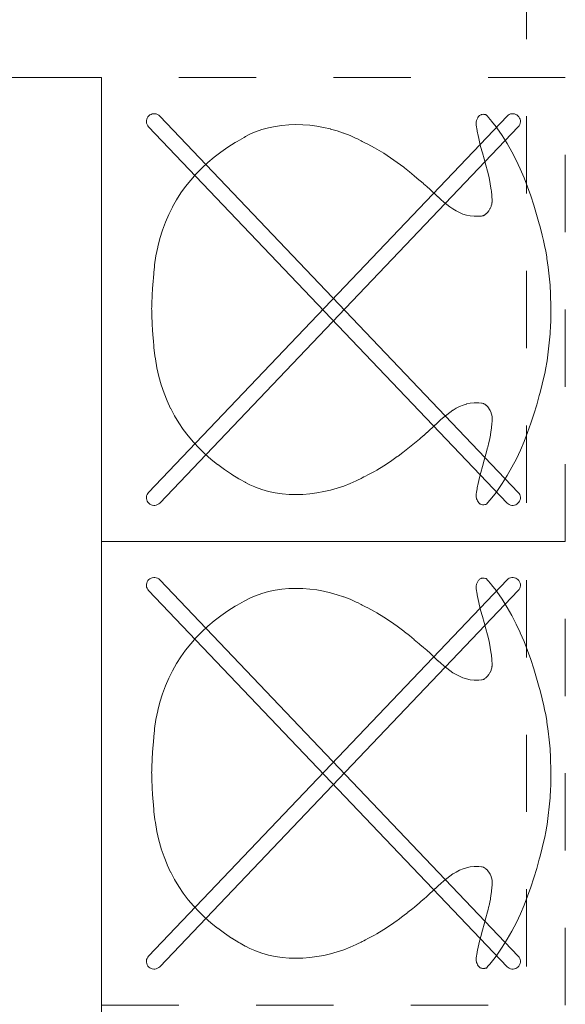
# Model space of a CAD drawing. Header units: metres. Extents: x -45.2 to 14.3, y -31.8 to 10.2.
# Tile 118 of 152: x -10.1 to -9.4, y -10.8 to -9.5. Entities that reach past the tile are written whole.
import ezdxf

# ---------------------------------------------------------------- set-up
doc = ezdxf.new("R2010")
doc.units = ezdxf.units.M
doc.header["$LTSCALE"] = 0.05
doc.linetypes.add('gestrichelt - 01', pattern=[2, 1, -1])
doc.linetypes.add('Raster 01', pattern=[2, 1, -1])
for name, color, linetype, lineweight, true_color in [('AV1-Bewegungsfläche', 7, 'gestrichelt - 01', 9, 0xd9d9d9), ('AV1-Einrichtung', 7, 'Continuous', 9, 0xa6a6a6), ('AV1-Raster', 7, 'Raster 01', 9, 0xa6a6a6)]:
    doc.layers.add(name, color=color, linetype=linetype, lineweight=lineweight, true_color=true_color)

msp = doc.modelspace()

# ---------------------------------------------------------------- linework, layer by layer
at = {"layer": 'AV1-Bewegungsfläche'}
for points in [[(-10, -9.6), (-10, -10.2), (-9.4, -10.2), (-9.4, -9.6)], [(-10, -10.2), (-10, -10.8), (-9.4, -10.8), (-9.4, -10.2)]]:
    msp.add_lwpolyline(points, close=True, dxfattribs=at)
at = {"layer": 'AV1-Einrichtung'}
for points in [[(-11.6, -12), (-11.6, -9.6), (-10, -9.6), (-10, -12)], [(-9.4608, -9.6635), (-9.4598, -9.6622), (-9.4589, -9.6606), (-9.4584, -9.659), (-9.4581, -9.6573), (-9.4581, -9.6555), (-9.4585, -9.6538), (-9.4591, -9.6522), (-9.46, -9.6507), (-9.4612, -9.6494), (-9.4612, -9.6494), (-9.4626, -9.6483), (-9.4641, -9.6475), (-9.4657, -9.6469), (-9.4675, -9.6467), (-9.4692, -9.6467), (-9.4709, -9.647), (-9.4725, -9.6477), (-9.474, -9.6486), (-9.4753, -9.6497), (-9.9392, -10.1365), (-9.9392, -10.1365), (-9.9402, -10.1378), (-9.9411, -10.1394), (-9.9416, -10.141), (-9.9419, -10.1427), (-9.9419, -10.1445), (-9.9415, -10.1462), (-9.9409, -10.1478), (-9.94, -10.1493), (-9.9388, -10.1506), (-9.9388, -10.1506), (-9.9374, -10.1517), (-9.9359, -10.1525), (-9.9343, -10.1531), (-9.9325, -10.1533), (-9.9308, -10.1533), (-9.9291, -10.153), (-9.9275, -10.1523), (-9.926, -10.1514), (-9.9247, -10.1503)], [(-9.4753, -10.1503), (-9.474, -10.1514), (-9.4725, -10.1523), (-9.4709, -10.153), (-9.4692, -10.1533), (-9.4675, -10.1533), (-9.4657, -10.1531), (-9.4641, -10.1525), (-9.4626, -10.1517), (-9.4612, -10.1506), (-9.4612, -10.1506), (-9.46, -10.1493), (-9.4591, -10.1478), (-9.4585, -10.1462), (-9.4581, -10.1445), (-9.4581, -10.1427), (-9.4584, -10.141), (-9.4589, -10.1394), (-9.4598, -10.1378), (-9.4608, -10.1365), (-9.9247, -9.6497), (-9.9247, -9.6497), (-9.926, -9.6486), (-9.9275, -9.6477), (-9.9291, -9.647), (-9.9308, -9.6467), (-9.9325, -9.6467), (-9.9343, -9.6469), (-9.9343, -9.6469), (-9.9359, -9.6475), (-9.9374, -9.6483), (-9.9388, -9.6494), (-9.94, -9.6507), (-9.9409, -9.6522), (-9.9415, -9.6538), (-9.9415, -9.6538), (-9.9419, -9.6555), (-9.9419, -9.6573), (-9.9416, -9.659), (-9.9411, -9.6606), (-9.9402, -9.6622), (-9.9392, -9.6635)], [(-9.9349, -9.9014), (-9.9349, -9.9029), (-9.9349, -9.9076), (-9.9349, -9.9076), (-9.9345, -9.9186), (-9.934, -9.9273), (-9.934, -9.9273), (-9.9332, -9.9369), (-9.9328, -9.9409), (-9.9328, -9.9409), (-9.9326, -9.9424), (-9.9326, -9.9424), (-9.9324, -9.9455), (-9.9321, -9.9493), (-9.9321, -9.9493), (-9.9309, -9.96), (-9.9303, -9.9638), (-9.9303, -9.9638), (-9.9283, -9.9753), (-9.9283, -9.9754), (-9.9283, -9.9754), (-9.9258, -9.9866), (-9.9257, -9.9867), (-9.9257, -9.9867), (-9.9227, -9.9974), (-9.9227, -9.9975), (-9.9227, -9.9975), (-9.9191, -10.008), (-9.9191, -10.008), (-9.9191, -10.008), (-9.9151, -10.0181), (-9.9151, -10.0182), (-9.9151, -10.0182), (-9.9106, -10.0279), (-9.9105, -10.0279), (-9.9105, -10.0279), (-9.9056, -10.0373), (-9.9055, -10.0374), (-9.9055, -10.0374), (-9.9001, -10.0464), (-9.9001, -10.0464), (-9.9001, -10.0464), (-9.8942, -10.0551), (-9.8942, -10.0551), (-9.8878, -10.0635), (-9.8878, -10.0635), (-9.881, -10.0716), (-9.881, -10.0716), (-9.881, -10.0716), (-9.8738, -10.0793), (-9.8738, -10.0793), (-9.8738, -10.0793), (-9.8662, -10.0867), (-9.8662, -10.0867), (-9.8662, -10.0867), (-9.8582, -10.0938), (-9.8582, -10.0938), (-9.8582, -10.0938), (-9.8498, -10.1005), (-9.8497, -10.1005), (-9.8497, -10.1005), (-9.841, -10.107), (-9.8409, -10.107), (-9.8409, -10.107), (-9.8318, -10.1131), (-9.8316, -10.1132), (-9.8316, -10.1132), (-9.8223, -10.1189), (-9.8208, -10.1198), (-9.8208, -10.1198), (-9.8142, -10.1235), (-9.8138, -10.1237), (-9.8138, -10.1237), (-9.8079, -10.1267), (-9.8079, -10.1267), (-9.8018, -10.1294), (-9.8008, -10.1298), (-9.8008, -10.1298), (-9.7924, -10.1328), (-9.7924, -10.1328), (-9.7924, -10.1328), (-9.7839, -10.1352), (-9.7839, -10.1352), (-9.7839, -10.1352), (-9.7752, -10.137), (-9.7752, -10.137), (-9.7752, -10.137), (-9.7664, -10.1383), (-9.7664, -10.1383), (-9.7664, -10.1383), (-9.7574, -10.1391), (-9.7574, -10.1391), (-9.7574, -10.1391), (-9.7484, -10.1393), (-9.7484, -10.1393), (-9.7484, -10.1393), (-9.7394, -10.1391), (-9.7394, -10.1391), (-9.7394, -10.1391), (-9.7304, -10.1384), (-9.7304, -10.1384), (-9.7304, -10.1384), (-9.7214, -10.1372), (-9.7214, -10.1372), (-9.7214, -10.1372), (-9.7125, -10.1356), (-9.7125, -10.1356), (-9.7125, -10.1356), (-9.7037, -10.1336), (-9.7037, -10.1336), (-9.7037, -10.1336), (-9.6951, -10.1311), (-9.6951, -10.1311), (-9.6951, -10.1311), (-9.6866, -10.1283), (-9.6866, -10.1283), (-9.6866, -10.1283), (-9.6784, -10.1251), (-9.6784, -10.1251), (-9.6784, -10.1251), (-9.6704, -10.1215), (-9.6689, -10.1208), (-9.6689, -10.1208), (-9.6641, -10.1184), (-9.6627, -10.1176), (-9.6627, -10.1176), (-9.6608, -10.1166), (-9.6608, -10.1166), (-9.6583, -10.1154), (-9.6553, -10.1139), (-9.6553, -10.1139), (-9.6468, -10.1094), (-9.6439, -10.1077), (-9.6439, -10.1077), (-9.6348, -10.1022), (-9.6348, -10.1022), (-9.6348, -10.1022), (-9.626, -10.0964), (-9.626, -10.0964), (-9.6174, -10.0903), (-9.6164, -10.0896), (-9.6164, -10.0896), (-9.61, -10.0848), (-9.61, -10.0848), (-9.6038, -10.0799), (-9.6037, -10.0798), (-9.6037, -10.0798), (-9.5974, -10.0747), (-9.5953, -10.073), (-9.5953, -10.073), (-9.5888, -10.0676), (-9.5879, -10.0668), (-9.5879, -10.0668), (-9.5833, -10.0629), (-9.5831, -10.0628), (-9.5831, -10.0628), (-9.579, -10.0592), (-9.5787, -10.0589), (-9.5787, -10.0589), (-9.5752, -10.0557), (-9.5752, -10.0557), (-9.5717, -10.0524), (-9.5717, -10.0524), (-9.5717, -10.0524), (-9.5682, -10.0491), (-9.5681, -10.0491), (-9.5681, -10.0491), (-9.5646, -10.0457), (-9.5645, -10.0457), (-9.5645, -10.0457), (-9.5609, -10.0424), (-9.5609, -10.0424), (-9.5609, -10.0424), (-9.5571, -10.0391), (-9.5571, -10.0391), (-9.5571, -10.0391), (-9.5533, -10.036), (-9.5532, -10.036), (-9.5532, -10.036), (-9.5493, -10.033), (-9.5493, -10.033), (-9.5493, -10.033), (-9.5453, -10.0302), (-9.5452, -10.0302), (-9.5452, -10.0302), (-9.5411, -10.0277), (-9.5411, -10.0277), (-9.5411, -10.0277), (-9.5368, -10.0255), (-9.5368, -10.0255), (-9.5368, -10.0255), (-9.5323, -10.0236), (-9.5323, -10.0236), (-9.5277, -10.0222), (-9.5277, -10.0221), (-9.5277, -10.0221), (-9.5229, -10.0211), (-9.5229, -10.0211), (-9.5229, -10.0211), (-9.518, -10.0206), (-9.518, -10.0206), (-9.518, -10.0206), (-9.5129, -10.0206), (-9.5119, -10.0206), (-9.5119, -10.0206), (-9.5085, -10.021), (-9.5076, -10.0211), (-9.5076, -10.0211), (-9.5062, -10.0214), (-9.5062, -10.0214), (-9.5058, -10.0215), (-9.5057, -10.0215), (-9.5057, -10.0215), (-9.5052, -10.0218), (-9.505, -10.0219), (-9.505, -10.0219), (-9.5043, -10.0223), (-9.504, -10.0225), (-9.504, -10.0225), (-9.5027, -10.0235), (-9.5024, -10.0238), (-9.5024, -10.0238), (-9.5008, -10.0255), (-9.5007, -10.0256), (-9.5007, -10.0256), (-9.499, -10.0278), (-9.4989, -10.0279), (-9.4989, -10.0279), (-9.4974, -10.0305), (-9.4973, -10.0306), (-9.4973, -10.0306), (-9.496, -10.0336), (-9.4959, -10.034), (-9.4959, -10.034), (-9.4951, -10.0365), (-9.495, -10.0371), (-9.495, -10.0371), (-9.4948, -10.0384), (-9.4947, -10.0386), (-9.4947, -10.0386), (-9.4946, -10.0395), (-9.4946, -10.0395), (-9.4947, -10.0417), (-9.4947, -10.0422), (-9.4947, -10.0422), (-9.4948, -10.0454), (-9.4949, -10.047), (-9.4949, -10.047), (-9.4955, -10.0534), (-9.4958, -10.0555), (-9.4958, -10.0555), (-9.4967, -10.0617), (-9.4969, -10.0627), (-9.4969, -10.0627), (-9.4977, -10.0668), (-9.4977, -10.0668), (-9.4986, -10.0709), (-9.4988, -10.0719), (-9.4988, -10.0719), (-9.5003, -10.078), (-9.5005, -10.079), (-9.5005, -10.079), (-9.5027, -10.087), (-9.5027, -10.087), (-9.5049, -10.095), (-9.5049, -10.095), (-9.5072, -10.103), (-9.5072, -10.103), (-9.5094, -10.111), (-9.5094, -10.111), (-9.5094, -10.111), (-9.5115, -10.119), (-9.5115, -10.119), (-9.5115, -10.119), (-9.5132, -10.1272), (-9.5134, -10.1282), (-9.5134, -10.1282), (-9.5145, -10.1344), (-9.5147, -10.136), (-9.5147, -10.136), (-9.5151, -10.1391), (-9.5152, -10.1397), (-9.5152, -10.1397), (-9.5154, -10.1418), (-9.5154, -10.1418), (-9.5153, -10.1423), (-9.5152, -10.1427), (-9.5152, -10.1427), (-9.5149, -10.1441), (-9.5147, -10.1447), (-9.5147, -10.1447), (-9.5142, -10.1462), (-9.5142, -10.1462), (-9.5142, -10.1462), (-9.5136, -10.1476), (-9.5136, -10.1476), (-9.5136, -10.1476), (-9.5128, -10.1489), (-9.5128, -10.1489), (-9.5128, -10.1489), (-9.5119, -10.15), (-9.5119, -10.15), (-9.5115, -10.1505), (-9.5109, -10.1509), (-9.5106, -10.1512), (-9.5106, -10.1512), (-9.51, -10.1516), (-9.5094, -10.1519), (-9.5094, -10.1519), (-9.5081, -10.1523), (-9.508, -10.1523), (-9.508, -10.1523), (-9.5073, -10.1525), (-9.5066, -10.1526), (-9.5063, -10.1526), (-9.5063, -10.1526), (-9.5052, -10.1525), (-9.5052, -10.1525), (-9.504, -10.1524), (-9.5039, -10.1523), (-9.5039, -10.1523), (-9.5029, -10.1521), (-9.5028, -10.1521), (-9.5028, -10.1521), (-9.5021, -10.1519), (-9.5021, -10.1519), (-9.5001, -10.1496), (-9.4976, -10.1467), (-9.4976, -10.1467), (-9.4909, -10.1383), (-9.4886, -10.1352), (-9.4886, -10.1352), (-9.4816, -10.1251), (-9.4816, -10.1251), (-9.475, -10.1147), (-9.475, -10.1147), (-9.469, -10.1041), (-9.469, -10.1041), (-9.469, -10.1041), (-9.4633, -10.0931), (-9.4633, -10.0931), (-9.4633, -10.0931), (-9.4581, -10.082), (-9.4581, -10.0819), (-9.4581, -10.0819), (-9.4532, -10.0705), (-9.4532, -10.0705), (-9.4532, -10.0705), (-9.4487, -10.0589), (-9.4487, -10.0589), (-9.4487, -10.0589), (-9.4445, -10.0471), (-9.4445, -10.0471), (-9.4445, -10.0471), (-9.4406, -10.0352), (-9.4406, -10.0352), (-9.4406, -10.0352), (-9.437, -10.0231), (-9.437, -10.0231), (-9.437, -10.0231), (-9.4336, -10.011), (-9.4326, -10.0072), (-9.4326, -10.0072), (-9.4299, -9.9964), (-9.4289, -9.9926), (-9.4289, -9.9926), (-9.4282, -9.9895), (-9.4262, -9.9806), (-9.4262, -9.9806), (-9.4256, -9.9777), (-9.4252, -9.9756), (-9.4252, -9.9756), (-9.424, -9.9684), (-9.4236, -9.9663), (-9.4236, -9.9663), (-9.422, -9.9547), (-9.422, -9.9547), (-9.422, -9.9547), (-9.4207, -9.9432), (-9.4207, -9.9432), (-9.4207, -9.9432), (-9.4197, -9.9316), (-9.4197, -9.9316), (-9.4191, -9.9201), (-9.4189, -9.9165), (-9.4189, -9.9165), (-9.4187, -9.9064), (-9.4187, -9.9028), (-9.4187, -9.9028), (-9.4186, -9.8999), (-9.4187, -9.9001), (-9.4187, -9.9001), (-9.4187, -9.8972), (-9.4188, -9.8936), (-9.4188, -9.8936), (-9.419, -9.8835), (-9.4192, -9.8799), (-9.4192, -9.8799), (-9.4198, -9.8684), (-9.4198, -9.8684), (-9.4208, -9.8568), (-9.4208, -9.8568), (-9.4208, -9.8568), (-9.4221, -9.8453), (-9.4221, -9.8453), (-9.4221, -9.8453), (-9.4237, -9.8338), (-9.4241, -9.8316), (-9.4241, -9.8316), (-9.4253, -9.8244), (-9.4257, -9.8223), (-9.4257, -9.8223), (-9.4263, -9.8194), (-9.4283, -9.8105), (-9.4283, -9.8105), (-9.429, -9.8074), (-9.4299, -9.8036), (-9.4299, -9.8036), (-9.4327, -9.7928), (-9.4337, -9.789), (-9.4337, -9.789), (-9.4371, -9.7769), (-9.4371, -9.7769), (-9.4371, -9.7769), (-9.4407, -9.7648), (-9.4407, -9.7648), (-9.4407, -9.7648), (-9.4446, -9.7529), (-9.4446, -9.7529), (-9.4446, -9.7529), (-9.4488, -9.7411), (-9.4488, -9.7411), (-9.4488, -9.7411), (-9.4533, -9.7295), (-9.4533, -9.7295), (-9.4533, -9.7295), (-9.4582, -9.7181), (-9.4582, -9.718), (-9.4582, -9.718), (-9.4634, -9.7069), (-9.4634, -9.7069), (-9.4634, -9.7069), (-9.4691, -9.6959), (-9.4691, -9.6959), (-9.4691, -9.6959), (-9.4751, -9.6853), (-9.4751, -9.6853), (-9.4817, -9.6749), (-9.4817, -9.6749), (-9.4887, -9.6648), (-9.4896, -9.6636), (-9.4896, -9.6636), (-9.4953, -9.6563), (-9.4967, -9.6545), (-9.4967, -9.6545), (-9.4997, -9.651), (-9.5002, -9.6504), (-9.5002, -9.6504), (-9.5022, -9.6481), (-9.5022, -9.6481), (-9.5029, -9.6479), (-9.5033, -9.6478), (-9.5033, -9.6478), (-9.5048, -9.6475), (-9.5053, -9.6475), (-9.5053, -9.6475), (-9.5064, -9.6474), (-9.5064, -9.6474), (-9.5074, -9.6475), (-9.5076, -9.6476), (-9.5076, -9.6476), (-9.5084, -9.6477), (-9.509, -9.648), (-9.5093, -9.648), (-9.5093, -9.648), (-9.5101, -9.6484), (-9.5108, -9.6489), (-9.5108, -9.6489), (-9.5115, -9.6495), (-9.5122, -9.6502), (-9.5122, -9.6502), (-9.5122, -9.6502), (-9.5133, -9.6517), (-9.5133, -9.6518), (-9.5133, -9.6518), (-9.5142, -9.6535), (-9.5142, -9.6536), (-9.5142, -9.6536), (-9.5149, -9.6555), (-9.515, -9.6559), (-9.515, -9.6559), (-9.5153, -9.6573), (-9.5154, -9.6577), (-9.5154, -9.6577), (-9.5155, -9.6582), (-9.5155, -9.6582), (-9.5153, -9.6603), (-9.5152, -9.6609), (-9.5152, -9.6609), (-9.5148, -9.664), (-9.5146, -9.6656), (-9.5146, -9.6656), (-9.5135, -9.6718), (-9.5133, -9.6728), (-9.5133, -9.6728), (-9.5116, -9.681), (-9.5116, -9.681), (-9.5116, -9.681), (-9.5095, -9.6891), (-9.5095, -9.6891), (-9.5095, -9.6891), (-9.5073, -9.6971), (-9.5073, -9.6971), (-9.505, -9.705), (-9.505, -9.705), (-9.5028, -9.713), (-9.5028, -9.713), (-9.5006, -9.721), (-9.5006, -9.721), (-9.5006, -9.721), (-9.4987, -9.7291), (-9.4987, -9.7291), (-9.4987, -9.7291), (-9.497, -9.7373), (-9.497, -9.7373), (-9.497, -9.7373), (-9.4957, -9.7456), (-9.4956, -9.7466), (-9.4956, -9.7466), (-9.495, -9.753), (-9.4949, -9.7546), (-9.4949, -9.7546), (-9.4948, -9.7578), (-9.4948, -9.7584), (-9.4948, -9.7584), (-9.4947, -9.7605), (-9.4947, -9.7605), (-9.4948, -9.7614), (-9.4949, -9.7616), (-9.4949, -9.7616), (-9.4951, -9.7629), (-9.4952, -9.7635), (-9.4952, -9.7635), (-9.496, -9.766), (-9.4961, -9.7665), (-9.4961, -9.7665), (-9.4974, -9.7694), (-9.4975, -9.7695), (-9.4975, -9.7695), (-9.499, -9.7721), (-9.4991, -9.7722), (-9.4991, -9.7722), (-9.5008, -9.7744), (-9.501, -9.7747), (-9.501, -9.7747), (-9.5024, -9.776), (-9.5026, -9.7763), (-9.5026, -9.7763), (-9.5035, -9.777), (-9.5035, -9.7771), (-9.5035, -9.7771), (-9.5043, -9.7776), (-9.5044, -9.7777), (-9.5044, -9.7777), (-9.5051, -9.7781), (-9.5053, -9.7782), (-9.5053, -9.7782), (-9.5058, -9.7785), (-9.5059, -9.7785), (-9.5059, -9.7785), (-9.5063, -9.7786), (-9.5063, -9.7786), (-9.5077, -9.7789), (-9.5086, -9.779), (-9.5086, -9.779), (-9.512, -9.7794), (-9.513, -9.7794), (-9.513, -9.7794), (-9.5181, -9.7794), (-9.5181, -9.7794), (-9.5181, -9.7794), (-9.523, -9.7789), (-9.5231, -9.7789), (-9.5231, -9.7789), (-9.5278, -9.7779), (-9.5278, -9.7778), (-9.5278, -9.7778), (-9.5324, -9.7764), (-9.5324, -9.7764), (-9.5369, -9.7745), (-9.5369, -9.7745), (-9.5412, -9.7723), (-9.5412, -9.7723), (-9.5412, -9.7723), (-9.5454, -9.7698), (-9.5454, -9.7698), (-9.5454, -9.7698), (-9.5494, -9.767), (-9.5494, -9.767), (-9.5494, -9.767), (-9.5534, -9.764), (-9.5534, -9.764), (-9.5534, -9.764), (-9.5572, -9.7609), (-9.5572, -9.7609), (-9.5572, -9.7609), (-9.561, -9.7576), (-9.561, -9.7576), (-9.561, -9.7576), (-9.5646, -9.7543), (-9.5647, -9.7543), (-9.5647, -9.7543), (-9.5683, -9.7509), (-9.5683, -9.7509), (-9.5683, -9.7509), (-9.5718, -9.7476), (-9.5718, -9.7476), (-9.5718, -9.7476), (-9.5753, -9.7443), (-9.5753, -9.7443), (-9.5788, -9.7411), (-9.5791, -9.7408), (-9.5791, -9.7408), (-9.5833, -9.7372), (-9.5834, -9.7371), (-9.5834, -9.7371), (-9.588, -9.7332), (-9.589, -9.7324), (-9.589, -9.7324), (-9.5954, -9.7271), (-9.5954, -9.727), (-9.5954, -9.727), (-9.6017, -9.7219), (-9.6017, -9.7219), (-9.6081, -9.7168), (-9.6091, -9.716), (-9.6091, -9.716), (-9.6175, -9.7097), (-9.6175, -9.7097), (-9.6175, -9.7097), (-9.6261, -9.7036), (-9.6261, -9.7036), (-9.6349, -9.6978), (-9.6349, -9.6978), (-9.6349, -9.6978), (-9.644, -9.6924), (-9.6469, -9.6906), (-9.6469, -9.6906), (-9.6554, -9.6861), (-9.6584, -9.6846), (-9.6584, -9.6846), (-9.6609, -9.6834), (-9.6609, -9.6834), (-9.6628, -9.6824), (-9.6642, -9.6816), (-9.6642, -9.6816), (-9.669, -9.6792), (-9.6705, -9.6785), (-9.6705, -9.6785), (-9.6785, -9.6749), (-9.6785, -9.6749), (-9.6785, -9.6749), (-9.6867, -9.6717), (-9.6868, -9.6717), (-9.6868, -9.6717), (-9.6952, -9.6689), (-9.6952, -9.6689), (-9.6952, -9.6689), (-9.7038, -9.6665), (-9.7038, -9.6664), (-9.7038, -9.6664), (-9.7126, -9.6644), (-9.7126, -9.6644), (-9.7126, -9.6644), (-9.7215, -9.6628), (-9.7215, -9.6628), (-9.7215, -9.6628), (-9.7305, -9.6616), (-9.7305, -9.6616), (-9.7305, -9.6616), (-9.7395, -9.6609), (-9.7395, -9.6609), (-9.7395, -9.6609), (-9.7485, -9.6607), (-9.7486, -9.6607), (-9.7486, -9.6607), (-9.7575, -9.6609), (-9.7576, -9.6609), (-9.7576, -9.6609), (-9.7665, -9.6617), (-9.7665, -9.6617), (-9.7665, -9.6617), (-9.7753, -9.663), (-9.7753, -9.663), (-9.7753, -9.663), (-9.784, -9.6648), (-9.784, -9.6648), (-9.784, -9.6648), (-9.7925, -9.6672), (-9.7925, -9.6672), (-9.7925, -9.6672), (-9.8009, -9.6702), (-9.8019, -9.6706), (-9.8019, -9.6706), (-9.808, -9.6733), (-9.808, -9.6733), (-9.8139, -9.6763), (-9.8155, -9.6772), (-9.8155, -9.6772), (-9.8245, -9.6824), (-9.8271, -9.6839), (-9.8271, -9.6839), (-9.8364, -9.6899), (-9.8365, -9.6899), (-9.8365, -9.6899), (-9.8455, -9.6962), (-9.8455, -9.6962), (-9.8455, -9.6962), (-9.8541, -9.7028), (-9.8541, -9.7028), (-9.8541, -9.7028), (-9.8623, -9.7097), (-9.8624, -9.7097), (-9.8624, -9.7097), (-9.8702, -9.717), (-9.8702, -9.717), (-9.8702, -9.717), (-9.8776, -9.7245), (-9.8776, -9.7245), (-9.8776, -9.7245), (-9.8846, -9.7324), (-9.8846, -9.7324), (-9.8912, -9.7406), (-9.8912, -9.7406), (-9.8973, -9.7492), (-9.8973, -9.7492), (-9.8973, -9.7492), (-9.903, -9.7581), (-9.903, -9.7581), (-9.903, -9.7581), (-9.9082, -9.7673), (-9.9082, -9.7674), (-9.9082, -9.7674), (-9.913, -9.7769), (-9.913, -9.777), (-9.913, -9.777), (-9.9173, -9.7869), (-9.9173, -9.7869), (-9.9173, -9.7869), (-9.9211, -9.7972), (-9.9211, -9.7973), (-9.9211, -9.7973), (-9.9244, -9.8079), (-9.9244, -9.808), (-9.9244, -9.808), (-9.9272, -9.8189), (-9.9272, -9.8191), (-9.9272, -9.8191), (-9.9295, -9.8304), (-9.9295, -9.8305), (-9.9295, -9.8305), (-9.9313, -9.8422), (-9.9316, -9.8446), (-9.9316, -9.8446), (-9.9323, -9.8522), (-9.9325, -9.8545), (-9.9325, -9.8545), (-9.9327, -9.8576), (-9.9327, -9.8576), (-9.9329, -9.8591), (-9.9333, -9.8631), (-9.9333, -9.8631), (-9.9341, -9.8727), (-9.9346, -9.8815), (-9.9346, -9.8815), (-9.935, -9.8924), (-9.935, -9.8971), (-9.935, -9.8971), (-9.9351, -9.8986)], [(-9.4608, -10.2635), (-9.4598, -10.2622), (-9.4589, -10.2606), (-9.4584, -10.259), (-9.4581, -10.2573), (-9.4581, -10.2555), (-9.4585, -10.2538), (-9.4591, -10.2522), (-9.46, -10.2507), (-9.4612, -10.2494), (-9.4612, -10.2494), (-9.4626, -10.2483), (-9.4641, -10.2475), (-9.4657, -10.2469), (-9.4675, -10.2467), (-9.4692, -10.2467), (-9.4709, -10.247), (-9.4725, -10.2477), (-9.474, -10.2486), (-9.4753, -10.2497), (-9.9392, -10.7365), (-9.9392, -10.7365), (-9.9402, -10.7378), (-9.9411, -10.7394), (-9.9416, -10.741), (-9.9419, -10.7427), (-9.9419, -10.7445), (-9.9415, -10.7462), (-9.9409, -10.7478), (-9.94, -10.7493), (-9.9388, -10.7506), (-9.9388, -10.7506), (-9.9374, -10.7517), (-9.9359, -10.7525), (-9.9343, -10.7531), (-9.9325, -10.7533), (-9.9308, -10.7533), (-9.9291, -10.753), (-9.9275, -10.7523), (-9.926, -10.7514), (-9.9247, -10.7503)], [(-9.4753, -10.7503), (-9.474, -10.7514), (-9.4725, -10.7523), (-9.4709, -10.753), (-9.4692, -10.7533), (-9.4675, -10.7533), (-9.4657, -10.7531), (-9.4641, -10.7525), (-9.4626, -10.7517), (-9.4612, -10.7506), (-9.4612, -10.7506), (-9.46, -10.7493), (-9.4591, -10.7478), (-9.4585, -10.7462), (-9.4581, -10.7445), (-9.4581, -10.7427), (-9.4584, -10.741), (-9.4589, -10.7394), (-9.4598, -10.7378), (-9.4608, -10.7365), (-9.9247, -10.2497), (-9.9247, -10.2497), (-9.926, -10.2486), (-9.9275, -10.2477), (-9.9291, -10.247), (-9.9308, -10.2467), (-9.9325, -10.2467), (-9.9343, -10.2469), (-9.9343, -10.2469), (-9.9359, -10.2475), (-9.9374, -10.2483), (-9.9388, -10.2494), (-9.94, -10.2507), (-9.9409, -10.2522), (-9.9415, -10.2538), (-9.9415, -10.2538), (-9.9419, -10.2555), (-9.9419, -10.2573), (-9.9416, -10.259), (-9.9411, -10.2606), (-9.9402, -10.2622), (-9.9392, -10.2635)], [(-9.9349, -10.5014), (-9.9349, -10.5029), (-9.9349, -10.5076), (-9.9349, -10.5076), (-9.9345, -10.5186), (-9.934, -10.5273), (-9.934, -10.5273), (-9.9332, -10.5369), (-9.9328, -10.5409), (-9.9328, -10.5409), (-9.9326, -10.5424), (-9.9326, -10.5424), (-9.9324, -10.5455), (-9.9321, -10.5493), (-9.9321, -10.5493), (-9.9309, -10.56), (-9.9303, -10.5638), (-9.9303, -10.5638), (-9.9283, -10.5753), (-9.9283, -10.5754), (-9.9283, -10.5754), (-9.9258, -10.5866), (-9.9257, -10.5867), (-9.9257, -10.5867), (-9.9227, -10.5974), (-9.9227, -10.5975), (-9.9227, -10.5975), (-9.9191, -10.608), (-9.9191, -10.608), (-9.9191, -10.608), (-9.9151, -10.6181), (-9.9151, -10.6182), (-9.9151, -10.6182), (-9.9106, -10.6279), (-9.9105, -10.6279), (-9.9105, -10.6279), (-9.9056, -10.6373), (-9.9055, -10.6374), (-9.9055, -10.6374), (-9.9001, -10.6464), (-9.9001, -10.6464), (-9.9001, -10.6464), (-9.8942, -10.6551), (-9.8942, -10.6551), (-9.8878, -10.6635), (-9.8878, -10.6635), (-9.881, -10.6716), (-9.881, -10.6716), (-9.881, -10.6716), (-9.8738, -10.6793), (-9.8738, -10.6793), (-9.8738, -10.6793), (-9.8662, -10.6867), (-9.8662, -10.6867), (-9.8662, -10.6867), (-9.8582, -10.6938), (-9.8582, -10.6938), (-9.8582, -10.6938), (-9.8498, -10.7005), (-9.8497, -10.7005), (-9.8497, -10.7005), (-9.841, -10.707), (-9.8409, -10.707), (-9.8409, -10.707), (-9.8318, -10.7131), (-9.8316, -10.7132), (-9.8316, -10.7132), (-9.8223, -10.7189), (-9.8208, -10.7198), (-9.8208, -10.7198), (-9.8142, -10.7235), (-9.8138, -10.7237), (-9.8138, -10.7237), (-9.8079, -10.7267), (-9.8079, -10.7267), (-9.8018, -10.7294), (-9.8008, -10.7298), (-9.8008, -10.7298), (-9.7924, -10.7328), (-9.7924, -10.7328), (-9.7924, -10.7328), (-9.7839, -10.7352), (-9.7839, -10.7352), (-9.7839, -10.7352), (-9.7752, -10.737), (-9.7752, -10.737), (-9.7752, -10.737), (-9.7664, -10.7383), (-9.7664, -10.7383), (-9.7664, -10.7383), (-9.7574, -10.7391), (-9.7574, -10.7391), (-9.7574, -10.7391), (-9.7484, -10.7393), (-9.7484, -10.7393), (-9.7484, -10.7393), (-9.7394, -10.7391), (-9.7394, -10.7391), (-9.7394, -10.7391), (-9.7304, -10.7384), (-9.7304, -10.7384), (-9.7304, -10.7384), (-9.7214, -10.7372), (-9.7214, -10.7372), (-9.7214, -10.7372), (-9.7125, -10.7356), (-9.7125, -10.7356), (-9.7125, -10.7356), (-9.7037, -10.7336), (-9.7037, -10.7336), (-9.7037, -10.7336), (-9.6951, -10.7311), (-9.6951, -10.7311), (-9.6951, -10.7311), (-9.6866, -10.7283), (-9.6866, -10.7283), (-9.6866, -10.7283), (-9.6784, -10.7251), (-9.6784, -10.7251), (-9.6784, -10.7251), (-9.6704, -10.7215), (-9.6689, -10.7208), (-9.6689, -10.7208), (-9.6641, -10.7184), (-9.6627, -10.7176), (-9.6627, -10.7176), (-9.6608, -10.7166), (-9.6608, -10.7166), (-9.6583, -10.7154), (-9.6553, -10.7139), (-9.6553, -10.7139), (-9.6468, -10.7094), (-9.6439, -10.7077), (-9.6439, -10.7077), (-9.6348, -10.7022), (-9.6348, -10.7022), (-9.6348, -10.7022), (-9.626, -10.6964), (-9.626, -10.6964), (-9.6174, -10.6903), (-9.6164, -10.6896), (-9.6164, -10.6896), (-9.61, -10.6848), (-9.61, -10.6848), (-9.6038, -10.6799), (-9.6037, -10.6798), (-9.6037, -10.6798), (-9.5974, -10.6747), (-9.5953, -10.673), (-9.5953, -10.673), (-9.5888, -10.6676), (-9.5879, -10.6668), (-9.5879, -10.6668), (-9.5833, -10.6629), (-9.5831, -10.6628), (-9.5831, -10.6628), (-9.579, -10.6592), (-9.5787, -10.6589), (-9.5787, -10.6589), (-9.5752, -10.6557), (-9.5752, -10.6557), (-9.5717, -10.6524), (-9.5717, -10.6524), (-9.5717, -10.6524), (-9.5682, -10.6491), (-9.5681, -10.6491), (-9.5681, -10.6491), (-9.5646, -10.6457), (-9.5645, -10.6457), (-9.5645, -10.6457), (-9.5609, -10.6424), (-9.5609, -10.6424), (-9.5609, -10.6424), (-9.5571, -10.6391), (-9.5571, -10.6391), (-9.5571, -10.6391), (-9.5533, -10.636), (-9.5532, -10.636), (-9.5532, -10.636), (-9.5493, -10.633), (-9.5493, -10.633), (-9.5493, -10.633), (-9.5453, -10.6302), (-9.5452, -10.6302), (-9.5452, -10.6302), (-9.5411, -10.6277), (-9.5411, -10.6277), (-9.5411, -10.6277), (-9.5368, -10.6255), (-9.5368, -10.6255), (-9.5368, -10.6255), (-9.5323, -10.6236), (-9.5323, -10.6236), (-9.5277, -10.6222), (-9.5277, -10.6221), (-9.5277, -10.6221), (-9.5229, -10.6211), (-9.5229, -10.6211), (-9.5229, -10.6211), (-9.518, -10.6206), (-9.518, -10.6206), (-9.518, -10.6206), (-9.5129, -10.6206), (-9.5119, -10.6206), (-9.5119, -10.6206), (-9.5085, -10.621), (-9.5076, -10.6211), (-9.5076, -10.6211), (-9.5062, -10.6214), (-9.5062, -10.6214), (-9.5058, -10.6215), (-9.5057, -10.6215), (-9.5057, -10.6215), (-9.5052, -10.6218), (-9.505, -10.6219), (-9.505, -10.6219), (-9.5043, -10.6223), (-9.504, -10.6225), (-9.504, -10.6225), (-9.5027, -10.6235), (-9.5024, -10.6238), (-9.5024, -10.6238), (-9.5008, -10.6255), (-9.5007, -10.6256), (-9.5007, -10.6256), (-9.499, -10.6278), (-9.4989, -10.6279), (-9.4989, -10.6279), (-9.4974, -10.6305), (-9.4973, -10.6306), (-9.4973, -10.6306), (-9.496, -10.6336), (-9.4959, -10.634), (-9.4959, -10.634), (-9.4951, -10.6365), (-9.495, -10.6371), (-9.495, -10.6371), (-9.4948, -10.6384), (-9.4947, -10.6386), (-9.4947, -10.6386), (-9.4946, -10.6395), (-9.4946, -10.6395), (-9.4947, -10.6417), (-9.4947, -10.6422), (-9.4947, -10.6422), (-9.4948, -10.6454), (-9.4949, -10.647), (-9.4949, -10.647), (-9.4955, -10.6534), (-9.4958, -10.6555), (-9.4958, -10.6555), (-9.4967, -10.6617), (-9.4969, -10.6627), (-9.4969, -10.6627), (-9.4977, -10.6668), (-9.4977, -10.6668), (-9.4986, -10.6709), (-9.4988, -10.6719), (-9.4988, -10.6719), (-9.5003, -10.678), (-9.5005, -10.679), (-9.5005, -10.679), (-9.5027, -10.687), (-9.5027, -10.687), (-9.5049, -10.695), (-9.5049, -10.695), (-9.5072, -10.703), (-9.5072, -10.703), (-9.5094, -10.711), (-9.5094, -10.711), (-9.5094, -10.711), (-9.5115, -10.719), (-9.5115, -10.719), (-9.5115, -10.719), (-9.5132, -10.7272), (-9.5134, -10.7282), (-9.5134, -10.7282), (-9.5145, -10.7344), (-9.5147, -10.736), (-9.5147, -10.736), (-9.5151, -10.7391), (-9.5152, -10.7397), (-9.5152, -10.7397), (-9.5154, -10.7418), (-9.5154, -10.7418), (-9.5153, -10.7423), (-9.5152, -10.7427), (-9.5152, -10.7427), (-9.5149, -10.7441), (-9.5147, -10.7447), (-9.5147, -10.7447), (-9.5142, -10.7462), (-9.5142, -10.7462), (-9.5142, -10.7462), (-9.5136, -10.7476), (-9.5136, -10.7476), (-9.5136, -10.7476), (-9.5128, -10.7489), (-9.5128, -10.7489), (-9.5128, -10.7489), (-9.5119, -10.75), (-9.5119, -10.75), (-9.5115, -10.7505), (-9.5109, -10.7509), (-9.5106, -10.7512), (-9.5106, -10.7512), (-9.51, -10.7516), (-9.5094, -10.7519), (-9.5094, -10.7519), (-9.5081, -10.7523), (-9.508, -10.7523), (-9.508, -10.7523), (-9.5073, -10.7525), (-9.5066, -10.7526), (-9.5063, -10.7526), (-9.5063, -10.7526), (-9.5052, -10.7525), (-9.5052, -10.7525), (-9.504, -10.7524), (-9.5039, -10.7523), (-9.5039, -10.7523), (-9.5029, -10.7521), (-9.5028, -10.7521), (-9.5028, -10.7521), (-9.5021, -10.7519), (-9.5021, -10.7519), (-9.5001, -10.7496), (-9.4976, -10.7467), (-9.4976, -10.7467), (-9.4909, -10.7383), (-9.4886, -10.7352), (-9.4886, -10.7352), (-9.4816, -10.7251), (-9.4816, -10.7251), (-9.475, -10.7147), (-9.475, -10.7147), (-9.469, -10.7041), (-9.469, -10.7041), (-9.469, -10.7041), (-9.4633, -10.6931), (-9.4633, -10.6931), (-9.4633, -10.6931), (-9.4581, -10.682), (-9.4581, -10.6819), (-9.4581, -10.6819), (-9.4532, -10.6705), (-9.4532, -10.6705), (-9.4532, -10.6705), (-9.4487, -10.6589), (-9.4487, -10.6589), (-9.4487, -10.6589), (-9.4445, -10.6471), (-9.4445, -10.6471), (-9.4445, -10.6471), (-9.4406, -10.6352), (-9.4406, -10.6352), (-9.4406, -10.6352), (-9.437, -10.6231), (-9.437, -10.6231), (-9.437, -10.6231), (-9.4336, -10.611), (-9.4326, -10.6072), (-9.4326, -10.6072), (-9.4299, -10.5964), (-9.4289, -10.5926), (-9.4289, -10.5926), (-9.4282, -10.5895), (-9.4262, -10.5806), (-9.4262, -10.5806), (-9.4256, -10.5777), (-9.4252, -10.5756), (-9.4252, -10.5756), (-9.424, -10.5684), (-9.4236, -10.5663), (-9.4236, -10.5663), (-9.422, -10.5547), (-9.422, -10.5547), (-9.422, -10.5547), (-9.4207, -10.5432), (-9.4207, -10.5432), (-9.4207, -10.5432), (-9.4197, -10.5316), (-9.4197, -10.5316), (-9.4191, -10.5201), (-9.4189, -10.5165), (-9.4189, -10.5165), (-9.4187, -10.5064), (-9.4187, -10.5028), (-9.4187, -10.5028), (-9.4186, -10.4999), (-9.4187, -10.5001), (-9.4187, -10.5001), (-9.4187, -10.4972), (-9.4188, -10.4936), (-9.4188, -10.4936), (-9.419, -10.4835), (-9.4192, -10.4799), (-9.4192, -10.4799), (-9.4198, -10.4684), (-9.4198, -10.4684), (-9.4208, -10.4568), (-9.4208, -10.4568), (-9.4208, -10.4568), (-9.4221, -10.4453), (-9.4221, -10.4453), (-9.4221, -10.4453), (-9.4237, -10.4338), (-9.4241, -10.4316), (-9.4241, -10.4316), (-9.4253, -10.4244), (-9.4257, -10.4223), (-9.4257, -10.4223), (-9.4263, -10.4194), (-9.4283, -10.4105), (-9.4283, -10.4105), (-9.429, -10.4074), (-9.4299, -10.4036), (-9.4299, -10.4036), (-9.4327, -10.3928), (-9.4337, -10.389), (-9.4337, -10.389), (-9.4371, -10.3769), (-9.4371, -10.3769), (-9.4371, -10.3769), (-9.4407, -10.3648), (-9.4407, -10.3648), (-9.4407, -10.3648), (-9.4446, -10.3529), (-9.4446, -10.3529), (-9.4446, -10.3529), (-9.4488, -10.3411), (-9.4488, -10.3411), (-9.4488, -10.3411), (-9.4533, -10.3295), (-9.4533, -10.3295), (-9.4533, -10.3295), (-9.4582, -10.3181), (-9.4582, -10.318), (-9.4582, -10.318), (-9.4634, -10.3069), (-9.4634, -10.3069), (-9.4634, -10.3069), (-9.4691, -10.2959), (-9.4691, -10.2959), (-9.4691, -10.2959), (-9.4751, -10.2853), (-9.4751, -10.2853), (-9.4817, -10.2749), (-9.4817, -10.2749), (-9.4887, -10.2648), (-9.4896, -10.2636), (-9.4896, -10.2636), (-9.4953, -10.2563), (-9.4967, -10.2545), (-9.4967, -10.2545), (-9.4997, -10.251), (-9.5002, -10.2504), (-9.5002, -10.2504), (-9.5022, -10.2481), (-9.5022, -10.2481), (-9.5029, -10.2479), (-9.5033, -10.2478), (-9.5033, -10.2478), (-9.5048, -10.2475), (-9.5053, -10.2475), (-9.5053, -10.2475), (-9.5064, -10.2474), (-9.5064, -10.2474), (-9.5074, -10.2475), (-9.5076, -10.2476), (-9.5076, -10.2476), (-9.5084, -10.2477), (-9.509, -10.248), (-9.5093, -10.248), (-9.5093, -10.248), (-9.5101, -10.2484), (-9.5108, -10.2489), (-9.5108, -10.2489), (-9.5115, -10.2495), (-9.5122, -10.2502), (-9.5122, -10.2502), (-9.5122, -10.2502), (-9.5133, -10.2517), (-9.5133, -10.2518), (-9.5133, -10.2518), (-9.5142, -10.2535), (-9.5142, -10.2536), (-9.5142, -10.2536), (-9.5149, -10.2555), (-9.515, -10.2559), (-9.515, -10.2559), (-9.5153, -10.2573), (-9.5154, -10.2577), (-9.5154, -10.2577), (-9.5155, -10.2582), (-9.5155, -10.2582), (-9.5153, -10.2603), (-9.5152, -10.2609), (-9.5152, -10.2609), (-9.5148, -10.264), (-9.5146, -10.2656), (-9.5146, -10.2656), (-9.5135, -10.2718), (-9.5133, -10.2728), (-9.5133, -10.2728), (-9.5116, -10.281), (-9.5116, -10.281), (-9.5116, -10.281), (-9.5095, -10.2891), (-9.5095, -10.2891), (-9.5095, -10.2891), (-9.5073, -10.2971), (-9.5073, -10.2971), (-9.505, -10.305), (-9.505, -10.305), (-9.5028, -10.313), (-9.5028, -10.313), (-9.5006, -10.321), (-9.5006, -10.321), (-9.5006, -10.321), (-9.4987, -10.3291), (-9.4987, -10.3291), (-9.4987, -10.3291), (-9.497, -10.3373), (-9.497, -10.3373), (-9.497, -10.3373), (-9.4957, -10.3456), (-9.4956, -10.3466), (-9.4956, -10.3466), (-9.495, -10.353), (-9.4949, -10.3546), (-9.4949, -10.3546), (-9.4948, -10.3578), (-9.4948, -10.3584), (-9.4948, -10.3584), (-9.4947, -10.3605), (-9.4947, -10.3605), (-9.4948, -10.3614), (-9.4949, -10.3616), (-9.4949, -10.3616), (-9.4951, -10.3629), (-9.4952, -10.3635), (-9.4952, -10.3635), (-9.496, -10.366), (-9.4961, -10.3665), (-9.4961, -10.3665), (-9.4974, -10.3694), (-9.4975, -10.3695), (-9.4975, -10.3695), (-9.499, -10.3721), (-9.4991, -10.3722), (-9.4991, -10.3722), (-9.5008, -10.3744), (-9.501, -10.3747), (-9.501, -10.3747), (-9.5024, -10.376), (-9.5026, -10.3763), (-9.5026, -10.3763), (-9.5035, -10.377), (-9.5035, -10.3771), (-9.5035, -10.3771), (-9.5043, -10.3776), (-9.5044, -10.3777), (-9.5044, -10.3777), (-9.5051, -10.3781), (-9.5053, -10.3782), (-9.5053, -10.3782), (-9.5058, -10.3785), (-9.5059, -10.3785), (-9.5059, -10.3785), (-9.5063, -10.3786), (-9.5063, -10.3786), (-9.5077, -10.3789), (-9.5086, -10.379), (-9.5086, -10.379), (-9.512, -10.3794), (-9.513, -10.3794), (-9.513, -10.3794), (-9.5181, -10.3794), (-9.5181, -10.3794), (-9.5181, -10.3794), (-9.523, -10.3789), (-9.5231, -10.3789), (-9.5231, -10.3789), (-9.5278, -10.3779), (-9.5278, -10.3778), (-9.5278, -10.3778), (-9.5324, -10.3764), (-9.5324, -10.3764), (-9.5369, -10.3745), (-9.5369, -10.3745), (-9.5412, -10.3723), (-9.5412, -10.3723), (-9.5412, -10.3723), (-9.5454, -10.3698), (-9.5454, -10.3698), (-9.5454, -10.3698), (-9.5494, -10.367), (-9.5494, -10.367), (-9.5494, -10.367), (-9.5534, -10.364), (-9.5534, -10.364), (-9.5534, -10.364), (-9.5572, -10.3609), (-9.5572, -10.3609), (-9.5572, -10.3609), (-9.561, -10.3576), (-9.561, -10.3576), (-9.561, -10.3576), (-9.5646, -10.3543), (-9.5647, -10.3543), (-9.5647, -10.3543), (-9.5683, -10.3509), (-9.5683, -10.3509), (-9.5683, -10.3509), (-9.5718, -10.3476), (-9.5718, -10.3476), (-9.5718, -10.3476), (-9.5753, -10.3443), (-9.5753, -10.3443), (-9.5788, -10.3411), (-9.5791, -10.3408), (-9.5791, -10.3408), (-9.5833, -10.3372), (-9.5834, -10.3371), (-9.5834, -10.3371), (-9.588, -10.3332), (-9.589, -10.3324), (-9.589, -10.3324), (-9.5954, -10.3271), (-9.5954, -10.327), (-9.5954, -10.327), (-9.6017, -10.3219), (-9.6017, -10.3219), (-9.6081, -10.3168), (-9.6091, -10.316), (-9.6091, -10.316), (-9.6175, -10.3097), (-9.6175, -10.3097), (-9.6175, -10.3097), (-9.6261, -10.3036), (-9.6261, -10.3036), (-9.6349, -10.2978), (-9.6349, -10.2978), (-9.6349, -10.2978), (-9.644, -10.2924), (-9.6469, -10.2906), (-9.6469, -10.2906), (-9.6554, -10.2861), (-9.6584, -10.2846), (-9.6584, -10.2846), (-9.6609, -10.2834), (-9.6609, -10.2834), (-9.6628, -10.2824), (-9.6642, -10.2816), (-9.6642, -10.2816), (-9.669, -10.2792), (-9.6705, -10.2785), (-9.6705, -10.2785), (-9.6785, -10.2749), (-9.6785, -10.2749), (-9.6785, -10.2749), (-9.6867, -10.2717), (-9.6868, -10.2717), (-9.6868, -10.2717), (-9.6952, -10.2689), (-9.6952, -10.2689), (-9.6952, -10.2689), (-9.7038, -10.2665), (-9.7038, -10.2664), (-9.7038, -10.2664), (-9.7126, -10.2644), (-9.7126, -10.2644), (-9.7126, -10.2644), (-9.7215, -10.2628), (-9.7215, -10.2628), (-9.7215, -10.2628), (-9.7305, -10.2616), (-9.7305, -10.2616), (-9.7305, -10.2616), (-9.7395, -10.2609), (-9.7395, -10.2609), (-9.7395, -10.2609), (-9.7485, -10.2607), (-9.7486, -10.2607), (-9.7486, -10.2607), (-9.7575, -10.2609), (-9.7576, -10.2609), (-9.7576, -10.2609), (-9.7665, -10.2617), (-9.7665, -10.2617), (-9.7665, -10.2617), (-9.7753, -10.263), (-9.7753, -10.263), (-9.7753, -10.263), (-9.784, -10.2648), (-9.784, -10.2648), (-9.784, -10.2648), (-9.7925, -10.2672), (-9.7925, -10.2672), (-9.7925, -10.2672), (-9.8009, -10.2702), (-9.8019, -10.2706), (-9.8019, -10.2706), (-9.808, -10.2733), (-9.808, -10.2733), (-9.8139, -10.2763), (-9.8155, -10.2772), (-9.8155, -10.2772), (-9.8245, -10.2824), (-9.8271, -10.2839), (-9.8271, -10.2839), (-9.8364, -10.2899), (-9.8365, -10.2899), (-9.8365, -10.2899), (-9.8455, -10.2962), (-9.8455, -10.2962), (-9.8455, -10.2962), (-9.8541, -10.3028), (-9.8541, -10.3028), (-9.8541, -10.3028), (-9.8623, -10.3097), (-9.8624, -10.3097), (-9.8624, -10.3097), (-9.8702, -10.317), (-9.8702, -10.317), (-9.8702, -10.317), (-9.8776, -10.3245), (-9.8776, -10.3245), (-9.8776, -10.3245), (-9.8846, -10.3324), (-9.8846, -10.3324), (-9.8912, -10.3406), (-9.8912, -10.3406), (-9.8973, -10.3492), (-9.8973, -10.3492), (-9.8973, -10.3492), (-9.903, -10.3581), (-9.903, -10.3581), (-9.903, -10.3581), (-9.9082, -10.3673), (-9.9082, -10.3674), (-9.9082, -10.3674), (-9.913, -10.3769), (-9.913, -10.377), (-9.913, -10.377), (-9.9173, -10.3869), (-9.9173, -10.3869), (-9.9173, -10.3869), (-9.9211, -10.3972), (-9.9211, -10.3973), (-9.9211, -10.3973), (-9.9244, -10.4079), (-9.9244, -10.408), (-9.9244, -10.408), (-9.9272, -10.4189), (-9.9272, -10.4191), (-9.9272, -10.4191), (-9.9295, -10.4304), (-9.9295, -10.4305), (-9.9295, -10.4305), (-9.9313, -10.4422), (-9.9316, -10.4446), (-9.9316, -10.4446), (-9.9323, -10.4522), (-9.9325, -10.4545), (-9.9325, -10.4545), (-9.9327, -10.4576), (-9.9327, -10.4576), (-9.9329, -10.4591), (-9.9333, -10.4631), (-9.9333, -10.4631), (-9.9341, -10.4727), (-9.9346, -10.4815), (-9.9346, -10.4815), (-9.935, -10.4924), (-9.935, -10.4971), (-9.935, -10.4971), (-9.9351, -10.4986)]]:
    msp.add_lwpolyline(points, close=True, dxfattribs=at)
at = {"layer": 'AV1-Raster'}
msp.add_line((-9.45, -22.95), (-9.45, 1.35), dxfattribs=at)

doc.saveas('drawing.dxf')
